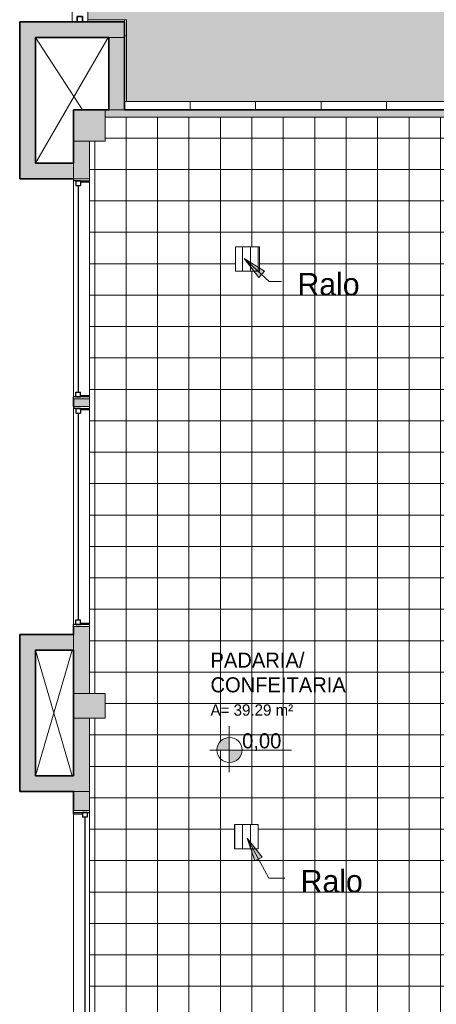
# Model space of a CAD drawing. Header units: metres. Extents: x -29 to 48, y -24 to 81.
# Tile 8 of 26: x -29 to -25, y -4 to 6. Entities that reach past the tile are written whole.
import ezdxf

# ---------------------------------------------------------------- set-up
doc = ezdxf.new("R2010")
doc.units = ezdxf.units.M
for name, color, linetype, lineweight in [('A-AREA-IDEN', 2, 'Continuous', 9), ('A-DETL', 90, 'Continuous', 18), ('A-DETL-GENF', 92, 'Continuous', 18), ('A-DETL-MBND', 5, 'Continuous', 18), ('A-DETL-THIN', 151, 'Continuous', 18), ('A-FLOR-PATT', 8, 'Continuous', 18), ('A-GLAZ', 151, 'Continuous', 18), ('A-GLAZ-CWMG', 51, 'Continuous', 18), ('A-WALL', 113, 'Continuous', 18), ('A-WALL-PATT', 111, 'Continuous', 35), ('G-ANNO-TEXT', 231, 'Continuous', 9)]:
    doc.layers.add(name, color=color, linetype=linetype, lineweight=lineweight)
doc.styles.add('Century Gothic', font='GOTHIC.TTF', dxfattribs={"height": 0.107783})
doc.styles.add('Century Gothic_1', font='GOTHIC.TTF', dxfattribs={"height": 0.143711})
doc.styles.add('Century Gothic_2', font='GOTHIC.TTF', dxfattribs={"height": 0.215567})
doc.styles.add('Century Gothic_B', font='txt', dxfattribs={"height": 0.143612})

# ---------------------------------------------------------------- blocks, each defined once
blk = doc.blocks.new('Montante retangular - 50 x 150 mm-V3-PAGINAÇÃO DE PISO _Compreende trechos 2 e 3_')
at = {"layer": 'A-GLAZ-CWMG', "lineweight": 35}
for p, q in [((-0.05, 0.025), (0, 0.025)), ((-0.05, -0.025), (-0.05, 0.025)), ((0, 0.025), (0, -0.025)), ((0, -0.025), (-0.05, -0.025))]:
    blk.add_line(p, q, dxfattribs=at)
blk = doc.blocks.new('Casement w Mullions-Number_0002 - _JANELA-2635482-PAGINAÇÃO DE PISO _Compreende trechos 2 e 3_')
at = {"layer": 'A-GLAZ'}
for p, q in [((-1.05, 0.075), (-1.05, -0.075)), ((-1.03095, -0.075), (-1.03095, 0.075)), ((-1.03095, 0.075), (-1.03095, -0.075)), ((1.03095, 0.075), (1.03095, -0.075)), ((1.03095, -0.075), (1.03095, 0.075)), ((1.05, -0.075), (1.05, 0.075)), ((-1.05, -0.075), (-1.03095, -0.075)), ((-1.03095, -0.075), (1.03095, -0.075)), ((1.03095, -0.075), (1.05, -0.075))]:
    blk.add_line(p, q, dxfattribs=at)
at = {"layer": 'A-GLAZ', "lineweight": 25}
for p, q in [((-1.03095, 0.01055), (-1.03095, 0.075)), ((-1.03095, 0.055), (-1.03095, 0.01055)), ((-1.03095, 0.055), (-0.9865, 0.055)), ((-1.03095, 0.01055), (-0.9865, 0.01055)), ((-1.03095, 0.01055), (-1.01825, 0.01055)), ((-1.01825, -0.075), (-1.01825, 0.01055)), ((-0.9865, 0.055), (-0.9865, 0.01055)), ((-0.9865, 0.03277), (0.9865, 0.03277)), ((0.9865, 0.055), (0.9865, 0.01055)), ((1.03095, 0.055), (0.9865, 0.055)), ((1.03095, 0.01055), (0.9865, 0.01055)), ((1.01825, 0.01055), (1.03095, 0.01055)), ((1.01825, 0.01055), (1.01825, -0.075)), ((1.03095, 0.01055), (1.03095, 0.075)), ((1.03095, 0.055), (1.03095, 0.01055)), ((-1.01825, -0.075), (-1.05, -0.075)), ((1.01825, -0.075), (1.05, -0.075))]:
    blk.add_line(p, q, dxfattribs=at)
blk = doc.blocks.new('Casement w Mullions-Number_0002 - _JANELA-2557074-PAGINAÇÃO DE PISO _Compreende trechos 2 e 3_')
at = {"layer": 'A-GLAZ'}
for p, q in [((-1.05, -0.075), (-1.05, 0.075)), ((-1.03095, 0.075), (-1.03095, -0.075)), ((-1.03095, -0.075), (-1.03095, 0.075)), ((1.03095, -0.075), (1.03095, 0.075)), ((1.03095, 0.075), (1.03095, -0.075)), ((1.05, 0.075), (1.05, -0.075)), ((-1.03095, -0.075), (-1.05, -0.075)), ((1.03095, -0.075), (-1.03095, -0.075)), ((1.05, -0.075), (1.03095, -0.075))]:
    blk.add_line(p, q, dxfattribs=at)
at = {"layer": 'A-GLAZ', "lineweight": 25}
for p, q in [((-1.01825, 0.075), (-1.01825, -0.01055)), ((1.01825, -0.01055), (1.01825, 0.075)), ((-1.05, -0.075), (-1.03095, -0.075)), ((-1.03095, -0.01055), (-0.9865, -0.01055)), ((-1.03095, -0.055), (-1.03095, -0.01055)), ((-1.03095, -0.01055), (-1.01825, -0.01055)), ((-1.03095, -0.01055), (-1.03095, -0.075)), ((-1.03095, -0.055), (-0.9865, -0.055)), ((-0.9865, -0.055), (-0.9865, -0.01055)), ((-0.9865, -0.03277), (0.9865, -0.03277)), ((0.9865, -0.055), (0.9865, -0.01055)), ((1.03095, -0.01055), (0.9865, -0.01055)), ((1.03095, -0.055), (0.9865, -0.055)), ((1.01825, -0.01055), (1.03095, -0.01055)), ((1.03095, -0.055), (1.03095, -0.01055)), ((1.03095, -0.01055), (1.03095, -0.075)), ((1.05, -0.075), (1.03095, -0.075))]:
    blk.add_line(p, q, dxfattribs=at)

msp = doc.modelspace()

# ---------------------------------------------------------------- hatches: boundary and pattern name
at = {"layer": 'A-DETL-GENF'}
h = msp.add_hatch(color=254, dxfattribs=at)
h.paths.add_polyline_path([(-12.4493, -3.5388), (-12.3989, -3.5387), (-8.9222, 0.301), (-10.4419, 1.6769), (-9.2773, 2.9636), (-9.2773, 10.0754), (-19.2773, 10.0754), (-19.2773, 10.8354), (-20.2773, 10.8354), (-20.2773, 11.8354), (-19.2773, 11.8354), (-19.2773, 16.8354), (-20.2773, 16.8354), (-20.2773, 17.8354), (-19.2773, 17.8354), (-19.2773, 22.8354), (-20.2773, 22.8354), (-20.2773, 23.8354), (-19.2773, 23.8354), (-19.2773, 29.0654), (-28.3773, 29.0654), (-28.3773, 5.8554), (-28.0073, 5.8554), (-28.0073, 5.0754), (-20.2973, 5.0754), (-20.2973, 5.8554), (-19.2273, 5.8554), (-19.2273, 3.2253), (-16.0573, 3.2253), (-16.0573, -3.5388), (-12.4493, -3.5388)], flags=0)
h.paths.add_polyline_path([(-12.9671, -0.8893), (-15.2671, -0.8893), (-15.2671, 9.6057), (-12.9671, 9.6057), (-12.9671, -0.5724)], flags=0)
h.paths.add_polyline_path([(-11.5119, 5.0404), (-11.5873, 5.0404), (-11.5873, 5.5204), (-11.5479, 5.5204), (-11.5479, 5.5247), (-11.0679, 5.5247), (-11.0679, 5.0447), (-11.0773, 5.0447), (-11.0773, 5.0404)], flags=0)
h.paths.add_polyline_path([(-16.4273, 5.6753), (-16.6273, 5.6753), (-16.6273, 5.8253), (-16.4273, 5.8253), (-16.4273, 5.6888)], flags=0)
h.paths.add_polyline_path([(-19.4273, 10.9854), (-19.4273, 11.6854), (-20.1273, 11.6854), (-20.1273, 10.9854), (-19.7133, 10.9854)], flags=0)
h.paths.add_polyline_path([(-20.1273, 16.9854), (-19.4273, 16.9854), (-19.4273, 17.6854), (-20.1273, 17.6854), (-20.1273, 17.1354)], flags=0)
h.paths.add_polyline_path([(-19.4273, 22.9854), (-19.4273, 23.6854), (-20.1273, 23.6854), (-20.1273, 22.9854)], flags=0)
h = msp.add_hatch(dxfattribs=at)
h.set_pattern_fill('FP_9', color=8, style=0, pattern_type=2)
h.set_pattern_definition([(0, (0.188, 0.225), (0, 0.3), []), (90, (0.188, 0.225), (-0.3, 2e-17), [])])
h.paths.add_polyline_path([(-24.1638, -4.6146), (-23.9273, -4.6146), (-23.9273, -4.4646), (-23.3773, -4.4646), (-23.3773, -0.8247), (-24.1123, -0.8247), (-24.1123, 0.5253), (-24.6623, 0.5253), (-24.6623, 4.9253), (-28.2123, 4.9253), (-28.2123, 4.6953), (-28.3623, 4.6953), (-28.3623, -0.5797), (-28.2123, -0.5797), (-28.2123, -0.8146), (-28.3623, -0.8146), (-28.3623, -3.9396), (-26.3623, -3.9396), (-26.3623, -4.6146), (-24.348, -4.6146)], flags=0)
h.paths.add_polyline_path([(-24.6623, -3.7249), (-24.7089, -3.7249), (-24.7089, -3.5749), (-24.5589, -3.5749), (-24.5589, -3.7249)], flags=0)
h.paths.add_polyline_path([(-26.9537, -2.0614), (-26.9782, -2.0614), (-26.9782, -1.8288), (-26.7512, -1.8288), (-26.7512, -2.0614), (-26.7809, -2.0614)], flags=0)
h.paths.add_polyline_path([(-27.0287, -1.2393), (-27.0287, -1.1195), (-27.1446, -1.1195), (-27.1407, -1.0891), (-27.1292, -1.0606), (-27.1109, -1.036), (-27.087, -1.0169), (-27.0589, -1.0044), (-27.0287, -0.9994), (-27.0287, -1.1194), (-26.9082, -1.1195), (-26.9113, -1.1461), (-26.9202, -1.1715), (-26.9346, -1.1943), (-26.9537, -1.2133), (-26.9765, -1.2276), (-27.0019, -1.2364)], flags=0)
h.paths.add_polyline_path([(-26.9664, 3.4543), (-26.9664, 3.6854), (-26.7394, 3.6854), (-26.7394, 3.4543)], flags=0)
h = msp.add_hatch(dxfattribs=at)
h.set_pattern_fill('FP_31', style=0, pattern_type=2)
h.set_pattern_definition([(90, (-0.8, 0), (-0.075, 5e-18), [])])
h.paths.add_polyline_path([(-19.6023, -19.5896), (-19.4523, -19.5896), (-19.4523, -19.4396), (-19.6023, -19.4396), (-19.6023, -19.5196)], flags=0)
h.paths.add_polyline_path([(-23.9925, -14.4746), (-23.9925, -14.2546), (-24.9425, -14.2546), (-24.9425, -14.4746), (-24.348, -14.4746)], flags=0)
h.paths.add_polyline_path([(-14.2773, -12.4896), (-14.1273, -12.4896), (-14.1273, -12.3396), (-14.2773, -12.3396), (-14.2773, -12.4146)], flags=0)
h.paths.add_polyline_path([(-26.5008, -7.4459), (-26.2738, -7.4459), (-26.2738, -7.2133), (-26.5008, -7.2133), (-26.5008, -7.414)], flags=0)
h.paths.add_polyline_path([(-21.6102, -7.4459), (-21.6102, -7.2133), (-21.8372, -7.2133), (-21.8372, -7.4459)], flags=0)
h.paths.add_polyline_path([(-27.5508, -5.9646), (-27.3238, -5.9646), (-27.3238, -5.732), (-27.5508, -5.732), (-27.5508, -5.8771)], flags=0)
h.paths.add_polyline_path([(-24.6623, -3.7249), (-24.5589, -3.7249), (-24.5589, -3.5749), (-24.7089, -3.5749), (-24.7089, -3.7249)], flags=0)
h.paths.add_polyline_path([(-22.2186, -2.8314), (-21.9916, -2.8314), (-21.9916, -2.5988), (-22.2186, -2.5988)], flags=0)
h.paths.add_polyline_path([(-26.9537, -2.0614), (-26.7512, -2.0614), (-26.7512, -1.8288), (-26.9782, -1.8288), (-26.9782, -2.0614), (-26.9765, -2.0614)], flags=0)
h.paths.add_polyline_path([(-23.9373, 0.5104), (-23.7873, 0.5104), (-23.7873, 0.6604), (-23.9373, 0.6604), (-23.9373, 0.6553)], flags=0)
h.paths.add_polyline_path([(-17.0481, 1.2318), (-16.3631, 1.2318), (-16.3631, 1.4568), (-17.0481, 1.4568), (-17.0481, 1.2318)], flags=0)
h.paths.add_polyline_path([(-26.9664, 3.4543), (-26.7394, 3.4543), (-26.7394, 3.6854), (-26.9664, 3.6854)], flags=0)
h.paths.add_polyline_path([(-20.7162, 4.6177), (-20.7162, 4.8502), (-20.9432, 4.8502), (-20.9432, 4.6177), (-20.925, 4.6177)], flags=0)
for points in [[(-27.0287, -1.1195), (-27.0287, -0.9994), (-27.0589, -1.0044), (-27.087, -1.0169), (-27.1109, -1.036), (-27.1292, -1.0606), (-27.1407, -1.0891), (-27.1446, -1.1195), (-27.1292, -1.1195)], [(-27.0287, -1.2393), (-26.9982, -1.2351), (-26.9765, -1.2276), (-26.9537, -1.2133), (-26.9346, -1.1943), (-26.9202, -1.1715), (-26.9113, -1.1461), (-26.9082, -1.1194), (-27.0287, -1.1195)]]:
    msp.add_hatch(color=7, dxfattribs=at).paths.add_polyline_path(points, flags=0)
at = {"layer": 'A-FLOR-PATT'}
h = msp.add_hatch(dxfattribs=at)
h.set_pattern_fill('FP_1', color=256, style=0, pattern_type=2)
h.set_pattern_definition([(270, (0.723, 8.2), (0.625, 4e-17), []), (0, (0.723, 8.2), (0, 0.625), [])])
h.paths.add_polyline_path([(4.5727, -12.5146), (22.6927, -12.5146), (22.6927, -4.6645), (22.7127, -4.6645), (22.7127, -2.8294), (22.6927, -2.8294), (22.6927, 1.2654), (-1.3173, 1.2654), (-1.3173, 1.5354), (-1.5471, 1.5354), (-2.126, 2.0679), (-2.484, 1.6787), (-2.5208, 1.7126), (-2.4869, 1.7494), (-2.505, 1.766), (-2.2147, 2.0815), (-2.1963, 2.0653), (-2.1628, 2.1017), (-2.2311, 2.1645), (-2.1295, 2.2749), (-1.4886, 1.6854), (-1.2973, 1.6854), (-1.2973, 5.1854), (-1.6773, 5.1854), (-1.6773, 5.2854), (-4.4773, 5.2854), (-4.4773, 5.1154), (-5.0773, 5.1154), (-5.0773, 4.8502), (-4.8582, 4.6552), (-4.9712, 4.5282), (-5.0358, 4.5857), (-5.0558, 4.5633), (-5.0375, 4.547), (-5.2932, 4.2596), (-5.3119, 4.2755), (-5.3448, 4.2385), (-5.3821, 4.2718), (-5.0732, 4.619), (-5.4973, 4.9964), (-5.4973, 29.0854), (-11.4073, 29.0854), (-11.4073, 29.0654), (-19.2773, 29.0654), (-19.2773, 10.0754), (-9.2773, 10.0754), (-9.2773, 2.9636), (-9.0714, 3.1905), (-6.4229, 3.1905), (-6.3168, 3.2966), (-6.2815, 3.2612), (-5.9602, 3.6223), (-5.9228, 3.589), (-5.9561, 3.5517), (-5.9378, 3.5354), (-6.1935, 3.248), (-6.2122, 3.2638), (-6.2451, 3.2269), (-6.2638, 3.2435), (-6.2107, 3.1905), (-6.3607, 3.0405), (-6.5304, 3.0405), (-6.4881, 2.9982), (-6.4853, 3.001), (-6.4761, 3.0003), (-6.4315, 2.9557), (-6.4386, 2.9487), (-6.4229, 2.9319), (-6.5001, 2.8546), (-5.9167, 2.2712), (-5.945, 2.243), (-6.5447, 2.8426), (-6.5517, 2.8355), (-6.597, 2.8808), (-6.597, 2.8893), (-6.5942, 2.8921), (-6.6229, 2.9208), (-6.6229, 2.8655), (-7.0229, 2.8655), (-7.0229, 3.0405), (-9.0048, 3.0405), (-10.0622, 1.8727), (-9.8769, 1.7049), (-9.8768, 1.705), (-4.7618, -2.9261), (-3.8609, -1.9312), (-3.8609, 0.1054), (-4.2628, 0.1054), (-4.2628, 0.5054), (-4.2217, 0.5054), (-4.2565, 0.5402), (-4.2494, 0.5473), (-4.849, 1.1469), (-4.8207, 1.1752), (-4.2374, 0.5919), (-4.1596, 0.6697), (-4.1433, 0.6534), (-4.1363, 0.6605), (-4.091, 0.6152), (-4.091, 0.6067), (-4.0938, 0.6039), (-3.9954, 0.5054), (-3.8609, 0.5054), (-3.8609, 0.3554), (-3.5615, 0.6548), (-3.5262, 0.6195), (-3.4931, 0.6555), (-3.5111, 0.6721), (-3.2208, 0.9877), (-3.2024, 0.9715), (-3.169, 1.0079), (-3.1322, 0.974), (-3.4901, 0.5849), (-3.5085, 0.6018), (-3.4555, 0.5488), (-3.7109, 0.2933), (-3.7109, -1.989), (-4.9184, -3.3225), (-4.9035, -3.3359), (-4.0783, -2.4246), (3.8477, -2.4246), (3.8477, -12.5146), (4.4227, -12.5146)], flags=0)
h.paths.add_polyline_path([(-8.8373, -9.3646), (-3.1873, -9.3646), (-3.1873, -9.3446), (-9.9312, -9.3446), (-9.9312, -5.7446), (-6.4688, -1.9202), (-6.4761, -1.9141), (-9.9329, -5.7322), (-9.9329, -9.3646), (-8.9873, -9.3646)], flags=0)
h.paths.add_polyline_path([(3.2227, -8.5444), (3.2227, -6.2444), (3.213, -6.2444), (3.213, -8.5444)], flags=0)
h.paths.add_polyline_path([(-16.0773, -3.5388), (-16.0573, -3.5388), (-16.0573, 3.2253), (-16.0773, 3.2253), (-16.0773, -2.4247)], flags=0)
h.paths.add_polyline_path([(-12.3989, -3.5388), (-12.3989, -3.5387), (-12.3989, -3.5388)], flags=0)
h.paths.add_polyline_path([(-6.5871, -1.8133), (-6.587, -1.8132), (-7.8843, -0.6386), (-7.8776, -0.6312), (-7.9888, -0.5305), (-7.9955, -0.538), (-8.5886, -0.001), (-8.5886, -0.001), (-6.5872, -1.8132)], flags=0)
h.paths.add_polyline_path([(-1.1793, -1.5454), (-1.2941, -1.5454), (-1.2902, -1.5152), (-1.2789, -1.4869), (-1.2608, -1.4624), (-1.2371, -1.4433), (-1.2093, -1.4307), (-1.1793, -1.4255), (-1.1793, -1.5152)], flags=0)
h.paths.add_polyline_path([(-1.1793, -1.6653), (-1.1793, -1.5454), (-1.0541, -1.5454), (-1.0573, -1.5728), (-1.0666, -1.5988), (-1.0817, -1.622), (-1.1016, -1.6411), (-1.1254, -1.6551), (-1.1518, -1.6633)], flags=0)
h.paths.add_polyline_path([(-4.7818, 1.1434), (-5.9486, 2.3101), (-5.9203, 2.3384), (-4.7536, 1.1717)], flags=0)
h.paths.add_polyline_path([(-22.1573, 4.9953), (-20.2973, 4.9953), (-20.2973, 5.0754), (-28.0073, 5.0754), (-28.0073, 5.8554), (-28.3773, 5.8554), (-28.3773, 5.8354), (-28.0273, 5.8354), (-28.0273, 4.9953), (-22.3073, 4.9953)], flags=0)
h.paths.add_polyline_path([(-20.2773, 5.8354), (-19.2273, 5.8354), (-19.2273, 5.8554), (-20.2973, 5.8554), (-20.2973, 5.8454), (-20.2773, 5.8454)], flags=0)
h.paths.add_polyline_path([(-23.7673, 29.0654), (-23.7673, 29.0854), (-25.7073, 29.0854), (-25.7073, 29.0654), (-24.348, 29.0654)], flags=0)
h.paths.add_polyline_path([(-28.3773, 29.0654), (-28.3673, 29.0654), (-28.3673, 29.0854), (-28.3773, 29.0854)], flags=0)
at = {"layer": 'A-WALL-PATT', "lineweight": 18}
for points in [[(-29.0273, 4.4854), (-28.8773, 4.4854), (-28.8773, 5.8354), (-29.0273, 5.8354)], [(-28.3773, 5.6854), (-28.0273, 5.6854), (-28.0273, 5.8354), (-28.8773, 5.8354), (-28.8773, 5.6854), (-28.5123, 5.6854)], [(-28.1773, 4.9953), (-28.0273, 4.9953), (-28.0273, 5.6854), (-28.1773, 5.6854), (-28.1773, 5.0017)], [(-28.8773, -1.3646), (-28.8773, -0.0146), (-29.0273, -0.0146), (-29.0273, -1.3646)], [(-28.3623, -0.8146), (-28.2123, -0.8146), (-28.2123, -0.5797), (-28.5123, -0.5797), (-28.5123, -0.8146), (-28.369, -0.8146)], [(-28.3623, -1.3646), (-28.3623, -0.8146), (-28.5123, -0.8146), (-28.5123, -1.3646)], [(-29.0273, -1.5146), (-28.3623, -1.5146), (-28.3623, -1.3646), (-29.0273, -1.3646)]]:
    msp.add_hatch(color=7, dxfattribs=at).paths.add_polyline_path(points, flags=0)
at = {"layer": 'A-WALL-PATT'}
for points in [[(-28.2123, 4.8453), (-28.2123, 4.9953), (-28.5123, 4.9953), (-28.5123, 4.8453), (-28.3623, 4.8453)], [(-22.1573, 4.8453), (-22.1573, 4.9253), (-19.3773, 4.9253), (-19.3773, 4.9953), (-28.2123, 4.9953), (-28.2123, 4.9253), (-24.6623, 4.9253), (-24.6623, 4.8453), (-24.4623, 4.8453), (-24.4623, 4.8753), (-22.3573, 4.8753), (-22.3573, 4.8453), (-22.3073, 4.8453)], [(-28.2123, 4.6953), (-28.2123, 4.8453), (-28.5123, 4.8453), (-28.5123, 4.6953), (-28.3623, 4.6953)], [(-29.0273, 4.3354), (-28.8052, 4.3354), (-28.8052, 4.4854), (-29.0273, 4.4854)], [(-28.5123, 4.3354), (-28.5123, 4.4854), (-28.8052, 4.4854), (-28.8052, 4.3354), (-28.5273, 4.3354)], [(-28.8052, -0.1646), (-28.8052, -0.0146), (-28.8773, -0.0146), (-28.8773, -0.1646)], [(-28.5123, -0.1646), (-28.5123, -0.0146), (-28.8052, -0.0146), (-28.8052, -0.1646)], [(-28.5123, -0.5797), (-28.3623, -0.5797), (-28.3623, -0.5111), (-28.5123, -0.5111), (-28.5123, -0.5724)]]:
    msp.add_hatch(color=250, dxfattribs=at).paths.add_polyline_path(points, flags=0)
h = msp.add_hatch(color=250, dxfattribs=at)
h.paths.add_polyline_path([(-28.3623, -0.5111), (-28.3623, 0.0604), (-28.5123, 0.0604), (-28.5123, -0.5111)], flags=0)
h.paths.add_polyline_path([(-28.5123, 2.1604), (-28.3623, 2.1604), (-28.3623, 2.2354), (-28.5123, 2.2354)], flags=0)
h.paths.add_polyline_path([(-28.5123, 4.3354), (-28.3623, 4.3354), (-28.3623, 4.6953), (-28.5123, 4.6953), (-28.5123, 4.4854)], flags=0)
h = msp.add_hatch(color=250, dxfattribs=at)
h.paths.add_polyline_path([(-28.3623, -8.3646), (-28.3623, -8.2646), (-28.5123, -8.2646), (-28.5123, -8.3646)], flags=0)
h.paths.add_polyline_path([(-28.5123, -1.6946), (-28.3623, -1.6946), (-28.3623, -1.5146), (-28.5123, -1.5146)], flags=0)
at = {"layer": 'G-ANNO-TEXT'}
for points in [[(-26.8843, 3.5761), (-26.7456, 3.3946), (-26.6919, 3.453)], [(-26.8563, -1.9613), (-26.7841, -2.178), (-26.7143, -2.1403)]]:
    msp.add_hatch(color=50, dxfattribs=at).paths.add_polyline_path(points, flags=0)

# ---------------------------------------------------------------- linework, layer by layer
at = {"layer": 'A-DETL'}
for p, q in [((-28.3773, 5.8554), (-28.0073, 5.8554)), ((-28.0073, 5.8554), (-28.0073, 5.0754)), ((-28.0073, 5.0754), (-20.2973, 5.0754)), ((-24.6623, 4.9253), (-28.2123, 4.9253)), ((-28.2123, 4.9253), (-28.2123, 4.6953)), ((-28.2123, 4.6953), (-28.3623, 4.6953)), ((-28.3623, 4.6953), (-28.3623, -0.5797)), ((-26.9664, 3.6854), (-26.9664, 3.4543)), ((-26.7394, 3.6854), (-26.9664, 3.6854)), ((-26.7394, 3.4543), (-26.7394, 3.6854)), ((-26.9664, 3.4543), (-26.7394, 3.4543)), ((-28.3623, -0.5797), (-28.2123, -0.5797)), ((-28.2123, -0.5797), (-28.2123, -0.8146)), ((-28.2123, -0.8146), (-28.3623, -0.8146)), ((-28.3623, -0.8146), (-28.3623, -3.9396)), ((-26.7512, -1.8288), (-26.9782, -1.8288)), ((-26.9782, -1.8288), (-26.9782, -2.0614)), ((-26.7512, -2.0614), (-26.7512, -1.8288)), ((-26.9782, -2.0614), (-26.7512, -2.0614))]:
    msp.add_line(p, q, dxfattribs=at)
msp.add_circle((-27.0246, -1.1182), 0.12, dxfattribs=at)
at = {"layer": 'A-DETL-MBND'}
for p, q in [((-27.0287, -0.8897), (-27.0287, -1.3297)), ((-27.2136, -1.1194), (-26.4336, -1.1194))]:
    msp.add_line(p, q, dxfattribs=at)
at = {"layer": 'A-DETL-THIN'}
for p, q in [((-28.8773, 4.4854), (-28.1845, 5.6854)), ((-28.8773, 5.6854), (-28.4278, 4.9953)), ((-28.8773, -0.1646), (-28.5273, -1.3646)), ((-28.5273, -0.1646), (-28.8773, -1.3646))]:
    msp.add_line(p, q, dxfattribs=at)
at = {"layer": 'A-WALL', "color": 7}
for p, q in [((-28.5273, 5.8354), (-28.5273, 10.8354)), ((-28.3773, 10.8354), (-28.3773, 5.8354)), ((-28.0273, 5.6854), (-28.1773, 5.6854)), ((-28.1773, 4.9953), (-28.0273, 4.9953)), ((-28.5123, 4.4854), (-28.5123, 4.3354)), ((-28.5123, -0.1646), (-28.5123, -0.0146)), ((-28.3623, -0.8146), (-28.5123, -0.8146))]:
    msp.add_line(p, q, dxfattribs=at)
at = {"layer": 'A-WALL', "color": 250, "lineweight": 35}
for p, q in [((-29.0273, 5.8354), (-29.0273, 4.3354)), ((-28.0273, 5.8354), (-29.0273, 5.8354)), ((-28.0273, 4.9953), (-28.0273, 5.8354)), ((-28.8773, 4.4854), (-28.8773, 5.6854)), ((-28.8773, 5.6854), (-28.1773, 5.6854)), ((-28.1773, 5.6854), (-28.1773, 4.9953)), ((-28.5123, 4.4854), (-28.8773, 4.4854)), ((-28.5123, 4.3354), (-29.0273, 4.3354)), ((-29.0273, -0.0146), (-29.0273, -1.5146)), ((-28.5123, -0.0146), (-29.0273, -0.0146)), ((-28.8773, -1.3646), (-28.8773, -0.1646)), ((-28.5123, -0.1646), (-28.8773, -0.1646)), ((-28.5123, -0.5797), (-28.5123, -1.3646)), ((-28.5123, -1.3646), (-28.8773, -1.3646)), ((-29.0273, -1.5146), (-28.5123, -1.5146))]:
    msp.add_line(p, q, dxfattribs=at)
at = {"layer": 'A-WALL', "lineweight": 35}
for p, q in [((-28.5123, 4.9953), (-28.5123, 4.4854)), ((-28.1773, 4.9953), (-28.5123, 4.9953)), ((-28.0273, 4.9953), (-20.2773, 4.9953)), ((-28.5123, 2.2354), (-28.5123, 2.1604)), ((-28.5123, 0.0604), (-28.5123, -0.0146)), ((-28.5123, -0.1646), (-28.5123, -0.5797)), ((-28.5123, -1.5146), (-28.5123, -1.6946))]:
    msp.add_line(p, q, dxfattribs=at)
at = {"layer": 'A-WALL'}
for p, q in [((-28.2123, 4.9953), (-28.2123, 4.9253)), ((-28.3623, 4.6953), (-28.5123, 4.6953)), ((-28.3623, -0.5797), (-28.5123, -0.5797)), ((-28.3623, -1.5146), (-28.5123, -1.5146))]:
    msp.add_line(p, q, dxfattribs=at)
at = {"layer": 'G-ANNO-TEXT', "color": 50}
for p, q in [((-26.8843, 3.5761), (-26.7456, 3.3946)), ((-26.6919, 3.453), (-26.8843, 3.5761)), ((-26.8843, 3.5761), (-26.646, 3.3569)), ((-26.7456, 3.3946), (-26.6919, 3.453)), ((-26.646, 3.3569), (-26.5288, 3.3569)), ((-26.8563, -1.9613), (-26.7841, -2.178)), ((-26.7143, -2.1403), (-26.8563, -1.9613)), ((-26.8563, -1.9613), (-26.6496, -2.3431)), ((-26.7841, -2.178), (-26.7143, -2.1403)), ((-26.6496, -2.3431), (-26.4985, -2.3431))]:
    msp.add_line(p, q, dxfattribs=at)

# ---------------------------------------------------------------- block references
at = {"layer": 'A-GLAZ'}
for name, p, rotation in [('Casement w Mullions-Number_0002 - _JANELA-2557074-PAGINAÇÃO DE PISO _Compreende trechos 2 e 3_', (-28.4373, 3.2854), 269.9999999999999), ('Casement w Mullions-Number_0002 - _JANELA-2557074-PAGINAÇÃO DE PISO _Compreende trechos 2 e 3_', (-28.4373, 1.1104), 269.9999999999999), ('Casement w Mullions-Number_0002 - _JANELA-2635482-PAGINAÇÃO DE PISO _Compreende trechos 2 e 3_', (-28.4373, -2.7446), 270.0000000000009)]:
    msp.add_blockref(name, p, dxfattribs=dict(at, rotation=rotation))
at = {"layer": 'A-GLAZ-CWMG', "color": 1, "extrusion": (0, 0, -1), "rotation": 270.0000000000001}
msp.add_blockref('Montante retangular - 50 x 150 mm-V3-PAGINAÇÃO DE PISO _Compreende trechos 2 e 3_', (28.4523, 5.8354), dxfattribs=at)

# ---------------------------------------------------------------- texts
at = {"layer": 'A-AREA-IDEN', "attachment_point": 1}
for s, insert, char_height, width, line_spacing_factor, style in [('PADARIA/\\PCONFEITARIA', (-27.2064, -0.1882), 0.143612, 1.53, 0.984796, 'Century Gothic_B'), ('A= 39.29 m²', (-27.2064, -0.6828), 0.107783, 1.00305, 0.984117, 'Century Gothic')]:
    msp.add_mtext(s, dxfattribs=dict(at, insert=insert, char_height=char_height, width=width, line_spacing_factor=line_spacing_factor, style=style))
at = {"layer": 'G-ANNO-TEXT', "color": 7, "attachment_point": 1, "line_spacing_factor": 0.984117}
for s, insert, char_height, width, style in [('Ralo', (-26.3764, 3.4371), 0.21557, 0.7614, 'Century Gothic_2'), ('0,00', (-26.9043, -0.9587), 0.14371, 0.4554, 'Century Gothic_1'), ('Ralo', (-26.3461, -2.2629), 0.21557, 0.7614, 'Century Gothic_2')]:
    msp.add_mtext(s, dxfattribs=dict(at, insert=insert, char_height=char_height, width=width, style=style))

doc.saveas('drawing.dxf')
